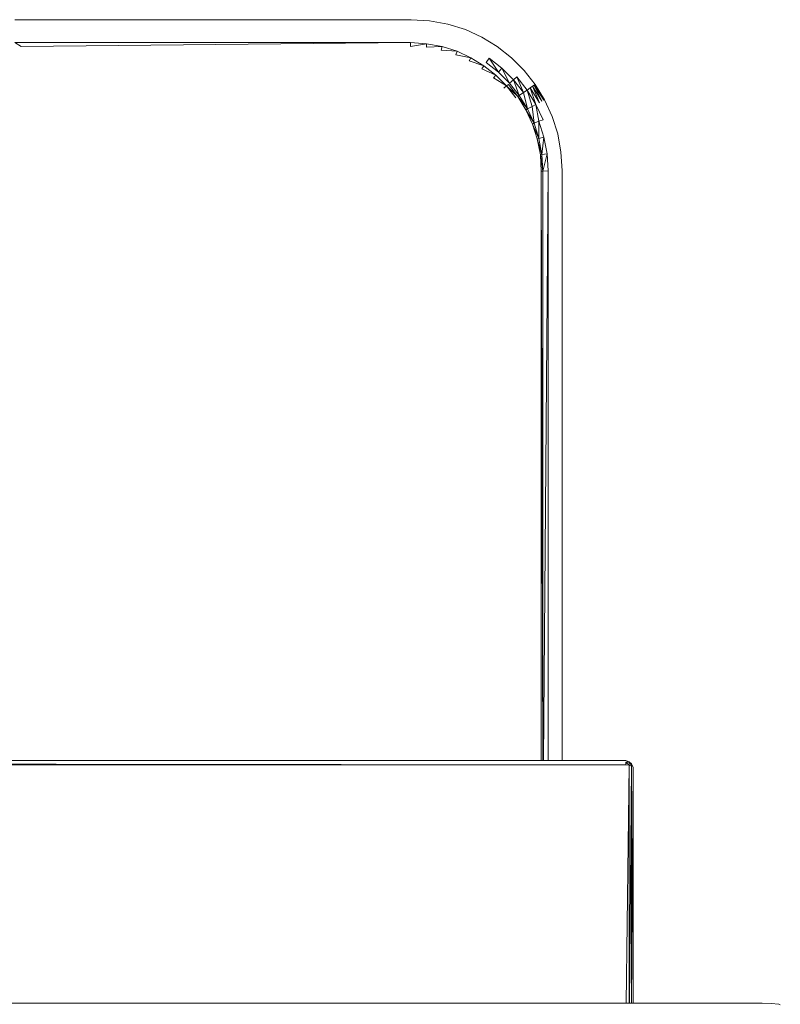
# Model space of a CAD drawing. Header units: millimetres. Extents: x 20872 to 297961, y -293704 to 213007.
# Tile 55 of 256: x 109073 to 109214, y -134540 to -134358. Entities that reach past the tile are written whole.
import ezdxf
from ezdxf.xclip import XClip

# ---------------------------------------------------------------- set-up
doc = ezdxf.new("R2010")
doc.units = ezdxf.units.MM
doc.header["$LTSCALE"] = 100
doc.header["$XCLIPFRAME"] = 2
for name, color, linetype in [('A--L73--_vaste keukenvoorzieningen', 8, 'Continuous'), ('A--T$1A-afwerking', 8, 'Continuous'), ('XREFS', 9, 'Continuous')]:
    doc.layers.add(name, color=color, linetype=linetype)

# ---------------------------------------------------------------- blocks, each defined once
blk = doc.blocks.new('catering')
at = {"layer": 'A--L73--_vaste keukenvoorzieningen', "lineweight": 5}
for points in [[(210455.5733, 32271.0753), (210457.0433, 32271.0753)], [(210457.0433, 32271.0753), (210457.1113, 32271.0714)], [(210457.1113, 32271.0714), (210457.1793, 32271.0584)], [(210457.1793, 32271.0584), (210457.2443, 32271.0383)], [(210457.2443, 32271.0383), (210457.3053, 32271.0103)], [(210457.3053, 32271.0103), (210457.3623, 32270.9753)], [(210457.0403, 32270.9904), (210455.5743, 32270.9904)], [(210455.5743, 32270.9904), (210455.5973, 32270.9763)], [(210457.0403, 32270.9904), (210455.5973, 32270.9763)], [(210457.1003, 32270.9863), (210457.0403, 32270.9904)], [(210457.0403, 32270.9904), (210457.0403, 32270.9763)], [(210457.1003, 32270.9863), (210457.0403, 32270.9763)], [(210457.1003, 32270.9863), (210457.0993, 32270.9733)], [(210457.1583, 32270.9753), (210457.0993, 32270.9733)], [(210457.1583, 32270.9753), (210457.1003, 32270.9863)], [(210457.1583, 32270.9753), (210457.1543, 32270.9624)], [(210457.2133, 32270.9583), (210457.1583, 32270.9753)], [(210457.3623, 32270.9753), (210457.4143, 32270.9343)], [(210457.2133, 32270.9583), (210457.1543, 32270.9624)], [(210457.2133, 32270.9583), (210457.2083, 32270.9453)], [(210457.2643, 32270.9343), (210457.2083, 32270.9453)], [(210457.2643, 32270.9343), (210457.2133, 32270.9583)], [(210457.2643, 32270.9343), (210457.2583, 32270.9223)], [(210457.3123, 32270.9043), (210457.2643, 32270.9343)], [(210457.4143, 32270.9343), (210457.4613, 32270.8873)], [(210457.3123, 32270.9043), (210457.2583, 32270.9223)], [(210457.3123, 32270.9043), (210457.3053, 32270.8934)], [(210457.3573, 32270.8693), (210457.3123, 32270.9043)], [(210457.3323, 32270.9323), (210457.3213, 32270.9163)], [(210457.3213, 32270.9163), (210457.3663, 32270.8803)], [(210457.3793, 32270.8954), (210457.3323, 32270.9323)], [(210457.3663, 32270.8803), (210457.3323, 32270.9323)], [(210457.3573, 32270.8693), (210457.3053, 32270.8934)], [(210457.3573, 32270.8693), (210457.3483, 32270.8593)], [(210457.3963, 32270.8303), (210457.3573, 32270.8693)], [(210457.3793, 32270.8954), (210457.3663, 32270.8803)], [(210457.3663, 32270.8803), (210457.4073, 32270.8394)], [(210457.4223, 32270.8524), (210457.3793, 32270.8954)], [(210457.4073, 32270.8394), (210457.3793, 32270.8954)], [(210457.4343, 32270.8633), (210457.4223, 32270.8524)], [(210457.4733, 32270.8144), (210457.4343, 32270.8633)], [(210457.4593, 32270.8053), (210457.4343, 32270.8633)], [(210457.4613, 32270.8873), (210457.5023, 32270.8344)], [(210457.3963, 32270.8303), (210457.3483, 32270.8593)], [(210457.3963, 32270.8303), (210457.3863, 32270.8213)], [(210457.4033, 32270.8353), (210457.3963, 32270.8303)], [(210457.4383, 32270.7903), (210457.3963, 32270.8303)], [(210457.4313, 32270.7853), (210457.3963, 32270.8303)], [(210457.4033, 32270.8353), (210457.4383, 32270.7903)], [(210457.4223, 32270.8524), (210457.4073, 32270.8394)], [(210457.4073, 32270.8394), (210457.4433, 32270.7943)], [(210457.4593, 32270.8053), (210457.4223, 32270.8524)], [(210457.4433, 32270.7943), (210457.4223, 32270.8524)], [(210457.4933, 32270.8283), (210457.4843, 32270.8223)], [(210457.4993, 32270.8324), (210457.4933, 32270.8283)], [(210457.5273, 32270.7733), (210457.4933, 32270.8283)], [(210457.5183, 32270.7673), (210457.4933, 32270.8283)], [(210457.5023, 32270.8344), (210457.4993, 32270.8324)], [(210457.5343, 32270.7763), (210457.4993, 32270.8324)], [(210457.5273, 32270.7733), (210457.4993, 32270.8324)], [(210457.5373, 32270.7784), (210457.5023, 32270.8344)], [(210457.5343, 32270.7763), (210457.5023, 32270.8344)], [(210457.4433, 32270.7943), (210457.4383, 32270.7903)], [(210457.4383, 32270.7903), (210457.4683, 32270.7413)], [(210457.4743, 32270.7444), (210457.4383, 32270.7903)], [(210457.4593, 32270.8053), (210457.4433, 32270.7943)], [(210457.4433, 32270.7943), (210457.4743, 32270.7444)], [(210457.4733, 32270.8144), (210457.4593, 32270.8053)], [(210457.4743, 32270.7444), (210457.4593, 32270.8053)], [(210457.4843, 32270.8223), (210457.4733, 32270.8144)], [(210457.5053, 32270.7613), (210457.4733, 32270.8144)], [(210457.4913, 32270.7533), (210457.4733, 32270.8144)], [(210457.5183, 32270.7673), (210457.4843, 32270.8223)], [(210457.5053, 32270.7613), (210457.4843, 32270.8223)], [(210457.4913, 32270.7533), (210457.4743, 32270.7444)], [(210457.5053, 32270.7613), (210457.4913, 32270.7533)], [(210457.4983, 32270.6913), (210457.4913, 32270.7533)], [(210457.5323, 32270.7043), (210457.5053, 32270.7613)], [(210457.5163, 32270.6983), (210457.5053, 32270.7613)], [(210457.5373, 32270.7784), (210457.5653, 32270.7163)], [(210457.4743, 32270.7444), (210457.4683, 32270.7413)], [(210457.4683, 32270.7413), (210457.4933, 32270.6883)], [(210457.4983, 32270.6913), (210457.4683, 32270.7413)], [(210457.4743, 32270.7444), (210457.4983, 32270.6913)], [(210457.5653, 32270.7163), (210457.5863, 32270.6523)], [(210457.4983, 32270.6913), (210457.4933, 32270.6883)], [(210457.4933, 32270.6883), (210457.5103, 32270.6333)], [(210457.5163, 32270.6343), (210457.4933, 32270.6883)], [(210457.5163, 32270.6983), (210457.4983, 32270.6913)], [(210457.4983, 32270.6913), (210457.5163, 32270.6343)], [(210457.5323, 32270.7043), (210457.5163, 32270.6983)], [(210457.5353, 32270.6393), (210457.5163, 32270.6983)], [(210457.5163, 32270.6343), (210457.5163, 32270.6983)], [(210457.5863, 32270.6523), (210457.5983, 32270.5843)], [(210457.5163, 32270.6343), (210457.5103, 32270.6333)], [(210457.5103, 32270.6333), (210457.5223, 32270.5744)], [(210457.5273, 32270.5753), (210457.5103, 32270.6333)], [(210457.5353, 32270.6393), (210457.5163, 32270.6343)], [(210457.5163, 32270.6343), (210457.5273, 32270.5753)], [(210457.5273, 32270.5753), (210457.5353, 32270.6393)], [(210457.5473, 32270.5774), (210457.5353, 32270.6393)], [(210457.5273, 32270.5753), (210457.5223, 32270.5744)], [(210457.5223, 32270.5744), (210457.5253, 32270.5133)], [(210457.5313, 32270.5133), (210457.5223, 32270.5744)], [(210457.5473, 32270.5774), (210457.5273, 32270.5753)], [(210457.5273, 32270.5753), (210457.5313, 32270.5133)], [(210457.5313, 32270.5133), (210457.5473, 32270.5774)], [(210457.5513, 32270.5143), (210457.5473, 32270.5774)], [(210457.5983, 32270.5843), (210457.6033, 32270.5163)], [(210457.5313, 32270.5133), (210457.5253, 32270.5133)], [(210457.5253, 32270.5133), (210457.5253, 32268.3283)], [(210457.5313, 32268.3283), (210457.5253, 32270.5133)], [(210457.5513, 32270.5143), (210457.5313, 32270.5133)], [(210457.5313, 32270.5133), (210457.5313, 32268.3283)], [(210457.5333, 32268.3283), (210457.5513, 32270.5143)], [(210457.5513, 32268.3283), (210457.5513, 32270.5143)], [(210457.6033, 32270.5163), (210457.6033, 32268.3283)], [(210449.3933, 32268.3283), (210457.8383, 32268.3283)], [(210457.8383, 32268.3123), (210449.3933, 32268.3223)], [(210449.3933, 32268.3123), (210457.8383, 32268.3123)], [(210457.8513, 32268.3233), (210457.8383, 32268.3283)], [(210457.8523, 32268.3214), (210457.8383, 32268.3273)], [(210457.8513, 32268.3103), (210457.8383, 32268.3223)], [(210457.8383, 32268.3123), (210457.8383, 32268.3223)], [(210457.8383, 32268.3223), (210457.8523, 32268.3214)], [(210457.8513, 32268.3103), (210457.8383, 32268.3123)], [(210457.8403, 32267.4283), (210457.8513, 32268.3103)], [(210457.8513, 32268.3233), (210457.8593, 32268.3153)], [(210457.8513, 32268.3233), (210457.8523, 32268.3214)], [(210457.8523, 32268.3214), (210457.8513, 32268.3103)], [(210457.8513, 32267.4283), (210457.8513, 32268.3103)], [(210457.8513, 32268.3103), (210457.8593, 32268.3073)], [(210457.8523, 32268.3214), (210457.8593, 32268.3153)], [(210457.8593, 32268.3073), (210457.8523, 32268.3214)], [(210457.8523, 32267.4283), (210457.8593, 32268.3073)], [(210457.8593, 32268.3153), (210457.8593, 32268.3073)], [(210457.8593, 32268.3153), (210457.8653, 32268.3023)], [(210457.8593, 32268.3073), (210457.8593, 32267.4283)], [(210457.8603, 32267.4283), (210457.8653, 32268.3023)], [(210457.8653, 32267.4283), (210457.8653, 32268.3023)], [(210448.8923, 32267.4283), (210458.3443, 32267.4283)], [(210458.3443, 32267.4283), (210458.3773, 32267.4273)], [(210458.3773, 32267.4273), (210458.4053, 32267.4243)], [(210458.4053, 32267.4243), (210458.4113, 32267.4223)]]:
    blk.add_lwpolyline(points, dxfattribs=at)
blk = doc.blocks.new('2016-02-04 100 begane grond bestaand')
at = {"layer": 'A--T$1A-afwerking', "xscale": 49.99992073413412, "yscale": 49.99992073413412, "zscale": 49.99992073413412}
blk.add_blockref('catering', (-10413689, -1597908.57), dxfattribs=at)

msp = doc.modelspace()

# ---------------------------------------------------------------- block references
at = {"layer": 'XREFS'}
ref = msp.add_blockref('2016-02-04 100 begane grond bestaand', (-1, -150000.38), dxfattribs=at)
XClip(ref).set_block_clipping_path([(116767.0762143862, 29769.3836009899), (164491.5066313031, 13442.9004429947), (179861.076214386, 13442.9004429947), (179861.076214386, -11696.8579780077), (20873.0762143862, -11696.8579780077), (20873.0762143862, 82263.1420219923), (116767.0762143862, 82263.1420219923)])

doc.saveas('drawing.dxf')
